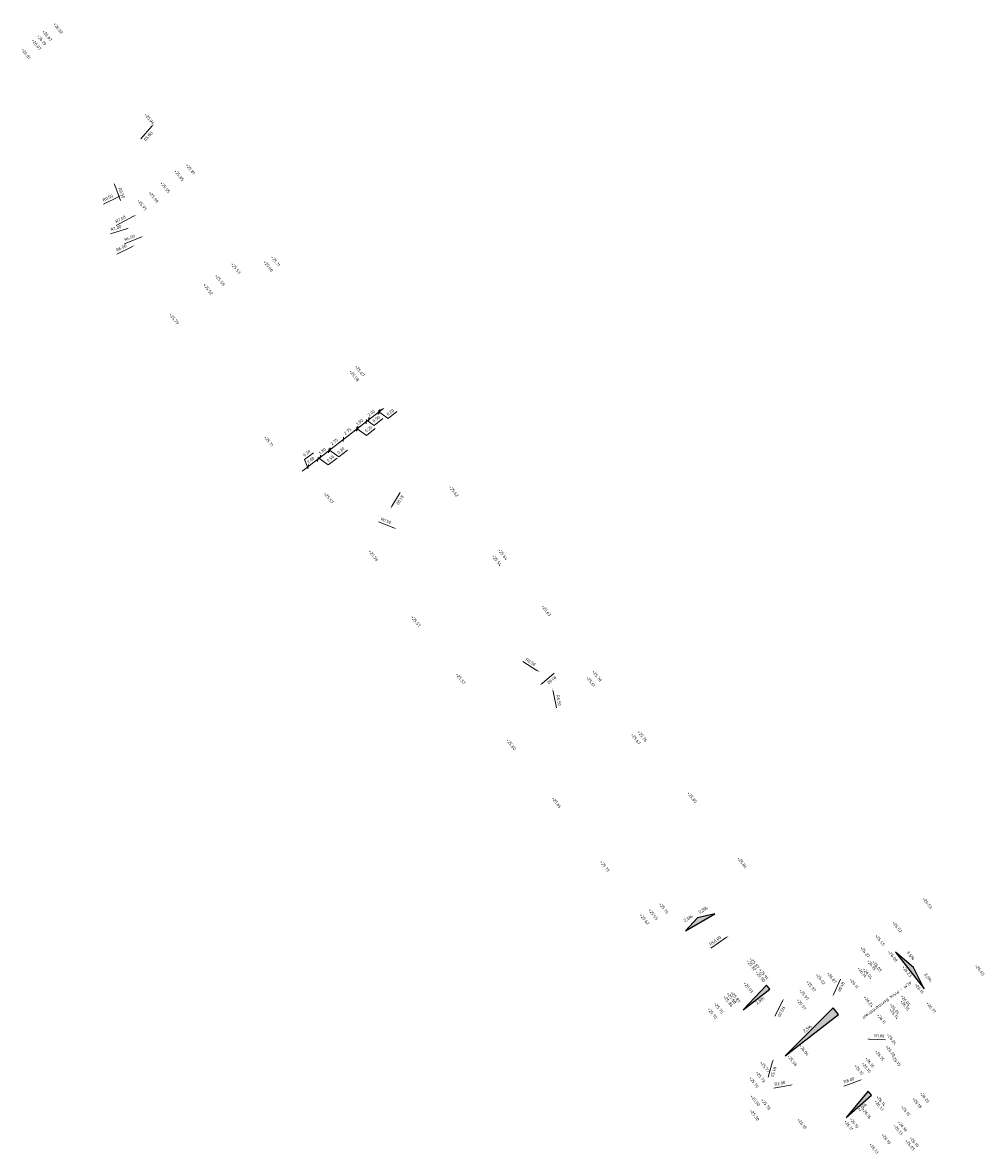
# Model space of a CAD drawing. Header units: metres. Extents: x 197059 to 198425, y 354536 to 355585.
# Tile 5 of 8: x 197225 to 197381, y 355208 to 355393. Entities that reach past the tile are written whole.
import ezdxf

# ---------------------------------------------------------------- set-up
doc = ezdxf.new("R2010")
doc.units = ezdxf.units.M
for name, color, linetype, lineweight in [('N-WE-VH-ASNAAM-T', 7, 'Continuous', 25), ('N-WE-VH-HOOGTE_BESTAAND-T', 252, 'Continuous', 25), ('N-WE-VH-HOOGTE_NIEUW-T', 7, 'Continuous', 25), ('X-XX-AL-AANKLEDING-M', 7, 'Continuous', 18)]:
    doc.layers.add(name, color=color, linetype=linetype, lineweight=lineweight)
doc.layers.add('N-WE-VH-VERHANG-G', color=30, linetype='Continuous')
doc.styles.add('NLCS-ISO', font='NLCS-ISO.ttf')
doc.styles.add('NLCS_ISO', font='arial.ttf')
doc.dimstyles.new('NLCS-M200-T25-PIJL', dxfattribs={"dimscale": 0.5, "dimtxt": 1, "dimasz": 1, "dimexe": 1, "dimexo": 1, "dimgap": 0.7, "dimtad": 1, "dimzin": 0, "dimdsep": 46, "dimtxsty": 'NLCS-ISO', "dimcen": 0, "dimdle": 2, "dimse1": 1, "dimse2": 1, "dimclrd": 256, "dimclre": 256, "dimclrt": 256, "dimadec": 1, "dimazin": 0, "dimtfac": 1, "dimtofl": 0, "dimtmove": 1, "dimatfit": 0, "dimfxl": 2, "dimfxlon": 1, "dimtfillclr": 254, "dimtolj": 1, "dimtzin": 0, "dimlwd": 18, "dimlwe": 18, "dimarcsym": 0})

# ---------------------------------------------------------------- blocks, each defined once
blk = doc.blocks.new('*D15')
at = {"layer": 'Defpoints', "color": 0, "transparency": 16777216}
for p in [(197245.89, 355376), (197246.22, 355376.37)]:
    blk.add_point(p, dxfattribs=at)
at = {"layer": 'X-XX-AL-AANKLEDING-M', "linetype": 'Continuous', "lineweight": 18, "transparency": 16777216}
blk.add_line((197243.77, 355373.61), (197245.56, 355375.63), dxfattribs=at)
at = {"layer": 'X-XX-AL-AANKLEDING-M', "transparency": 16777216}
blk.add_solid([(197245.62, 355375.57), (197245.5, 355375.68), (197245.89, 355376)], dxfattribs=at)
at = {"layer": 'X-XX-AL-AANKLEDING-M', "transparency": 16777216, "insert": (197244.95, 355374.03), "char_height": 0.5, "attachment_point": 5, "rotation": 228.4034, "style": 'NLCS-ISO'}
blk.add_mtext('\\A1;R0.50', dxfattribs=at)
blk = doc.blocks.new('*D16')
at = {"layer": 'Defpoints', "color": 0, "transparency": 16777216}
for p in [(197239.14, 355366.98), (197239.32, 355366.51)]:
    blk.add_point(p, dxfattribs=at)
at = {"layer": 'X-XX-AL-AANKLEDING-M', "linetype": 'Continuous', "lineweight": 18, "transparency": 16777216}
blk.add_line((197240.44, 355363.52), (197239.5, 355366.05), dxfattribs=at)
at = {"layer": 'X-XX-AL-AANKLEDING-M', "transparency": 16777216}
blk.add_solid([(197239.57, 355366.08), (197239.42, 355366.02), (197239.32, 355366.51)], dxfattribs=at)
at = {"layer": 'X-XX-AL-AANKLEDING-M', "transparency": 16777216, "insert": (197240.62, 355364.76), "char_height": 0.5, "attachment_point": 5, "rotation": 290.558, "style": 'NLCS-ISO'}
blk.add_mtext('\\A1;R0.50', dxfattribs=at)
blk = doc.blocks.new('*D17')
at = {"layer": 'Defpoints', "color": 0, "transparency": 16777216}
for p in [(197240.54, 355364.39), (197240.98, 355364.61)]:
    blk.add_point(p, dxfattribs=at)
at = {"layer": 'X-XX-AL-AANKLEDING-M', "linetype": 'Continuous', "lineweight": 18, "transparency": 16777216}
blk.add_line((197237.68, 355362.95), (197240.09, 355364.16), dxfattribs=at)
at = {"layer": 'X-XX-AL-AANKLEDING-M', "transparency": 16777216}
blk.add_solid([(197240.05, 355364.24), (197240.13, 355364.09), (197240.54, 355364.39)], dxfattribs=at)
at = {"layer": 'X-XX-AL-AANKLEDING-M', "transparency": 16777216, "insert": (197238.39, 355363.98), "char_height": 0.5, "attachment_point": 5, "rotation": 26.791, "style": 'NLCS-ISO'}
blk.add_mtext('\\A1;R0.50', dxfattribs=at)
blk = doc.blocks.new('*D18')
at = {"layer": 'Defpoints', "color": 0, "transparency": 16777216}
for p in [(197241.9, 355359.1), (197235.21, 355357.01)]:
    blk.add_point(p, dxfattribs=at)
at = {"layer": 'X-XX-AL-AANKLEDING-M', "linetype": 'Continuous', "lineweight": 18, "transparency": 16777216}
blk.add_line((197238.84, 355358.14), (197241.42, 355358.95), dxfattribs=at)
at = {"layer": 'X-XX-AL-AANKLEDING-M', "transparency": 16777216}
blk.add_solid([(197241.39, 355359.03), (197241.44, 355358.87), (197241.9, 355359.1)], dxfattribs=at)
at = {"layer": 'X-XX-AL-AANKLEDING-M', "transparency": 16777216, "insert": (197239.71, 355359.05), "char_height": 0.5, "attachment_point": 5, "rotation": 17.3824, "style": 'NLCS-ISO'}
blk.add_mtext('\\A1;R7.00', dxfattribs=at)
blk = doc.blocks.new('*D19')
at = {"layer": 'Defpoints', "color": 0, "transparency": 16777216}
for p in [(197248.08, 355358.93), (197242.72, 355356.24)]:
    blk.add_point(p, dxfattribs=at)
at = {"layer": 'X-XX-AL-AANKLEDING-M', "linetype": 'Continuous', "lineweight": 18, "transparency": 16777216}
blk.add_line((197239.86, 355354.81), (197242.28, 355356.02), dxfattribs=at)
at = {"layer": 'X-XX-AL-AANKLEDING-M', "transparency": 16777216}
blk.add_solid([(197242.24, 355356.09), (197242.31, 355355.94), (197242.72, 355356.24)], dxfattribs=at)
at = {"layer": 'X-XX-AL-AANKLEDING-M', "transparency": 16777216, "insert": (197240.58, 355355.84), "char_height": 0.5, "attachment_point": 5, "rotation": 26.6609, "style": 'NLCS-ISO'}
blk.add_mtext('\\A1;R6.00', dxfattribs=at)
blk = doc.blocks.new('*D20')
at = {"layer": 'Defpoints', "color": 0, "transparency": 16777216}
for p in [(197247.84, 355359.23), (197244.13, 355357.72)]:
    blk.add_point(p, dxfattribs=at)
at = {"layer": 'X-XX-AL-AANKLEDING-M', "linetype": 'Continuous', "lineweight": 18, "transparency": 16777216}
blk.add_line((197241.12, 355356.49), (197243.67, 355357.53), dxfattribs=at)
at = {"layer": 'X-XX-AL-AANKLEDING-M', "transparency": 16777216}
blk.add_solid([(197243.64, 355357.61), (197243.7, 355357.45), (197244.13, 355357.72)], dxfattribs=at)
at = {"layer": 'X-XX-AL-AANKLEDING-M', "transparency": 16777216, "insert": (197241.94, 355357.47), "char_height": 0.5, "attachment_point": 5, "rotation": 22.2084, "style": 'NLCS-ISO'}
blk.add_mtext('\\A1;R4.00', dxfattribs=at)
blk = doc.blocks.new('*D21')
at = {"layer": 'Defpoints', "color": 0, "transparency": 16777216}
for p in [(197243, 355361.22), (197236.86, 355357.86)]:
    blk.add_point(p, dxfattribs=at)
at = {"layer": 'X-XX-AL-AANKLEDING-M', "linetype": 'Continuous', "lineweight": 18, "transparency": 16777216}
blk.add_line((197239.76, 355359.45), (197242.56, 355360.98), dxfattribs=at)
at = {"layer": 'X-XX-AL-AANKLEDING-M', "transparency": 16777216}
blk.add_solid([(197242.52, 355361.05), (197242.6, 355360.91), (197243, 355361.22)], dxfattribs=at)
at = {"layer": 'X-XX-AL-AANKLEDING-M', "transparency": 16777216, "insert": (197240.44, 355360.5), "char_height": 0.5, "attachment_point": 5, "rotation": 28.7329, "style": 'NLCS-ISO'}
blk.add_mtext('\\A1;R7.00', dxfattribs=at)
blk = doc.blocks.new('*D22')
at = {"layer": 'Defpoints', "color": 0, "transparency": 16777216}
for p in [(197283.88, 355312.46), (197284.39, 355313.32)]:
    blk.add_point(p, dxfattribs=at)
at = {"layer": 'X-XX-AL-AANKLEDING-M', "linetype": 'Continuous', "lineweight": 18, "transparency": 16777216}
blk.add_line((197285.97, 355315.99), (197284.64, 355313.75), dxfattribs=at)
at = {"layer": 'X-XX-AL-AANKLEDING-M', "transparency": 16777216}
blk.add_solid([(197284.71, 355313.71), (197284.57, 355313.8), (197284.39, 355313.32)], dxfattribs=at)
at = {"layer": 'X-XX-AL-AANKLEDING-M', "transparency": 16777216, "insert": (197285.95, 355314.78), "char_height": 0.5, "attachment_point": 5, "rotation": 239.3683, "style": 'NLCS-ISO'}
blk.add_mtext('\\A1;R1.00', dxfattribs=at)
blk = doc.blocks.new('*D23')
at = {"layer": 'Defpoints', "color": 0, "transparency": 16777216}
for p in [(197284.94, 355310.23), (197285.4, 355310.05)]:
    blk.add_point(p, dxfattribs=at)
at = {"layer": 'X-XX-AL-AANKLEDING-M', "linetype": 'Continuous', "lineweight": 18, "transparency": 16777216}
blk.add_line((197282.43, 355311.23), (197284.94, 355310.23), dxfattribs=at)
at = {"layer": 'X-XX-AL-AANKLEDING-M', "transparency": 16777216}
blk.add_solid([(197284.97, 355310.31), (197284.91, 355310.16), (197285.4, 355310.05)], dxfattribs=at)
at = {"layer": 'X-XX-AL-AANKLEDING-M', "transparency": 16777216, "insert": (197283.67, 355311.38), "char_height": 0.5, "attachment_point": 5, "rotation": 338.331, "style": 'NLCS-ISO'}
blk.add_mtext('\\A1;R0.50', dxfattribs=at)
blk = doc.blocks.new('*D24')
at = {"layer": 'Defpoints', "color": 0, "transparency": 16777216}
for p in [(197310.68, 355284.56), (197310.78, 355284.08)]:
    blk.add_point(p, dxfattribs=at)
at = {"layer": 'X-XX-AL-AANKLEDING-M', "linetype": 'Continuous', "lineweight": 18, "transparency": 16777216}
blk.add_line((197311.44, 355280.94), (197310.89, 355283.59), dxfattribs=at)
at = {"layer": 'X-XX-AL-AANKLEDING-M', "transparency": 16777216}
blk.add_solid([(197310.97, 355283.6), (197310.81, 355283.57), (197310.78, 355284.08)], dxfattribs=at)
at = {"layer": 'X-XX-AL-AANKLEDING-M', "transparency": 16777216, "insert": (197311.8, 355282.14), "char_height": 0.5, "attachment_point": 5, "rotation": 281.8477, "style": 'NLCS-ISO'}
blk.add_mtext('\\A1;R0.50', dxfattribs=at)
blk = doc.blocks.new('*D25')
at = {"layer": 'Defpoints', "color": 0, "transparency": 16777216}
for p in [(197308.67, 355286.76), (197309.1, 355286.5)]:
    blk.add_point(p, dxfattribs=at)
at = {"layer": 'X-XX-AL-AANKLEDING-M', "linetype": 'Continuous', "lineweight": 18, "transparency": 16777216}
blk.add_line((197305.96, 355288.46), (197308.25, 355287.03), dxfattribs=at)
at = {"layer": 'X-XX-AL-AANKLEDING-M', "transparency": 16777216}
blk.add_solid([(197308.29, 355287.1), (197308.2, 355286.96), (197308.67, 355286.76)], dxfattribs=at)
at = {"layer": 'X-XX-AL-AANKLEDING-M', "transparency": 16777216, "insert": (197307.21, 355288.39), "char_height": 0.5, "attachment_point": 5, "rotation": 327.9931, "style": 'NLCS-ISO'}
blk.add_mtext('\\A1;R0.50', dxfattribs=at)
blk = doc.blocks.new('*D26')
at = {"layer": 'Defpoints', "color": 0, "transparency": 16777216}
for p in [(197309.5, 355285.24), (197308.72, 355284.58)]:
    blk.add_point(p, dxfattribs=at)
at = {"layer": 'X-XX-AL-AANKLEDING-M', "linetype": 'Continuous', "lineweight": 18, "transparency": 16777216}
blk.add_line((197311.08, 355286.59), (197309.11, 355284.9), dxfattribs=at)
at = {"layer": 'X-XX-AL-AANKLEDING-M', "transparency": 16777216}
blk.add_solid([(197309.16, 355284.84), (197309.05, 355284.96), (197308.72, 355284.58)], dxfattribs=at)
at = {"layer": 'X-XX-AL-AANKLEDING-M', "transparency": 16777216, "insert": (197310.67, 355285.45), "char_height": 0.5, "attachment_point": 5, "rotation": 220.486, "style": 'NLCS-ISO'}
blk.add_mtext('\\A1;R1.00', dxfattribs=at)
blk = doc.blocks.new('*D27')
at = {"layer": 'Defpoints', "color": 0, "transparency": 16777216}
for p in [(197380.41, 355272.53), (197339.49, 355243.8)]:
    blk.add_point(p, dxfattribs=at)
at = {"layer": 'X-XX-AL-AANKLEDING-M', "linetype": 'Continuous', "lineweight": 18, "transparency": 16777216}
blk.add_line((197336.59, 355241.76), (197339.08, 355243.51), dxfattribs=at)
at = {"layer": 'X-XX-AL-AANKLEDING-M', "transparency": 16777216}
blk.add_solid([(197339.04, 355243.58), (197339.13, 355243.44), (197339.49, 355243.8)], dxfattribs=at)
at = {"layer": 'X-XX-AL-AANKLEDING-M', "transparency": 16777216, "insert": (197337.29, 355242.98), "char_height": 0.5, "attachment_point": 5, "rotation": 35.0763, "style": 'NLCS-ISO'}
blk.add_mtext('\\A1;R50.00', dxfattribs=at)
blk = doc.blocks.new('*D28')
at = {"layer": 'Defpoints', "color": 0, "transparency": 16777216}
for p in [(197352.52, 355241.6), (197348.45, 355233.57)]:
    blk.add_point(p, dxfattribs=at)
at = {"layer": 'X-XX-AL-AANKLEDING-M', "linetype": 'Continuous', "lineweight": 18, "transparency": 16777216}
blk.add_line((197347, 355230.72), (197348.22, 355233.13), dxfattribs=at)
at = {"layer": 'X-XX-AL-AANKLEDING-M', "transparency": 16777216}
blk.add_solid([(197348.29, 355233.09), (197348.15, 355233.17), (197348.45, 355233.57)], dxfattribs=at)
at = {"layer": 'X-XX-AL-AANKLEDING-M', "transparency": 16777216, "insert": (197348.03, 355231.43), "char_height": 0.5, "attachment_point": 5, "rotation": 243.1196, "style": 'NLCS-ISO'}
blk.add_mtext('\\A1;R9.00', dxfattribs=at)
blk = doc.blocks.new('*D29')
at = {"layer": 'Defpoints', "color": 0, "transparency": 16777216}
for p in [(197368.76, 355223.09), (197361.23, 355220.41)]:
    blk.add_point(p, dxfattribs=at)
at = {"layer": 'X-XX-AL-AANKLEDING-M', "linetype": 'Continuous', "lineweight": 18, "transparency": 16777216}
blk.add_line((197358.21, 355219.33), (197360.76, 355220.24), dxfattribs=at)
at = {"layer": 'X-XX-AL-AANKLEDING-M', "transparency": 16777216}
blk.add_solid([(197360.73, 355220.32), (197360.79, 355220.16), (197361.23, 355220.41)], dxfattribs=at)
at = {"layer": 'X-XX-AL-AANKLEDING-M', "transparency": 16777216, "insert": (197359.05, 355220.27), "char_height": 0.5, "attachment_point": 5, "rotation": 19.6194, "style": 'NLCS-ISO'}
blk.add_mtext('\\A1;R8.00', dxfattribs=at)
blk = doc.blocks.new('*D30')
at = {"layer": 'Defpoints', "color": 0, "transparency": 16777216}
for p in [(197347.17, 355225.22), (197346.76, 355223.78)]:
    blk.add_point(p, dxfattribs=at)
at = {"layer": 'X-XX-AL-AANKLEDING-M', "linetype": 'Continuous', "lineweight": 18, "transparency": 16777216}
blk.add_line((197345.92, 355220.79), (197346.62, 355223.3), dxfattribs=at)
at = {"layer": 'X-XX-AL-AANKLEDING-M', "transparency": 16777216}
blk.add_solid([(197346.71, 355223.27), (197346.54, 355223.32), (197346.76, 355223.78)], dxfattribs=at)
at = {"layer": 'X-XX-AL-AANKLEDING-M', "transparency": 16777216, "insert": (197346.78, 355221.64), "char_height": 0.5, "attachment_point": 5, "rotation": 254.313, "style": 'NLCS-ISO'}
blk.add_mtext('\\A1;R1.50', dxfattribs=at)
blk = doc.blocks.new('*D31')
at = {"layer": 'Defpoints', "color": 0, "transparency": 16777216}
for p in [(197349.99, 355219.57), (197351.95, 355219.95)]:
    blk.add_point(p, dxfattribs=at)
at = {"layer": 'X-XX-AL-AANKLEDING-M', "linetype": 'Continuous', "lineweight": 18, "transparency": 16777216}
blk.add_line((197346.85, 355218.96), (197349.5, 355219.47), dxfattribs=at)
at = {"layer": 'X-XX-AL-AANKLEDING-M', "transparency": 16777216}
blk.add_solid([(197349.48, 355219.55), (197349.51, 355219.39), (197349.99, 355219.57)], dxfattribs=at)
at = {"layer": 'X-XX-AL-AANKLEDING-M', "transparency": 16777216, "insert": (197347.81, 355219.76), "char_height": 0.5, "attachment_point": 5, "rotation": 11.0154, "style": 'NLCS-ISO'}
blk.add_mtext('\\A1;R2.00', dxfattribs=at)
blk = doc.blocks.new('*D32')
at = {"layer": 'Defpoints', "color": 0, "transparency": 16777216}
for p in [(197356.38, 355233.9), (197356.81, 355234.81)]:
    blk.add_point(p, dxfattribs=at)
at = {"layer": 'X-XX-AL-AANKLEDING-M', "linetype": 'Continuous', "lineweight": 18, "transparency": 16777216}
blk.add_line((197357.69, 355236.71), (197356.59, 355234.35), dxfattribs=at)
at = {"layer": 'X-XX-AL-AANKLEDING-M', "transparency": 16777216}
blk.add_solid([(197356.67, 355234.32), (197356.52, 355234.39), (197356.38, 355233.9)], dxfattribs=at)
at = {"layer": 'X-XX-AL-AANKLEDING-M', "transparency": 16777216, "insert": (197357.79, 355235.5), "char_height": 0.5, "attachment_point": 5, "rotation": 244.9598, "style": 'NLCS-ISO'}
blk.add_mtext('\\A1;R1.00', dxfattribs=at)
blk = doc.blocks.new('*D33')
at = {"layer": 'Defpoints', "color": 0, "transparency": 16777216}
for p in [(197361.92, 355226.99), (197362.92, 355226.95)]:
    blk.add_point(p, dxfattribs=at)
at = {"layer": 'X-XX-AL-AANKLEDING-M', "linetype": 'Continuous', "lineweight": 18, "transparency": 16777216}
blk.add_line((197365.02, 355226.85), (197362.42, 355226.97), dxfattribs=at)
at = {"layer": 'X-XX-AL-AANKLEDING-M', "transparency": 16777216}
blk.add_solid([(197362.43, 355227.05), (197362.42, 355226.89), (197361.92, 355226.99)], dxfattribs=at)
at = {"layer": 'X-XX-AL-AANKLEDING-M', "transparency": 16777216, "insert": (197364, 355227.5), "char_height": 0.5, "attachment_point": 5, "rotation": 357.4025, "style": 'NLCS-ISO'}
blk.add_mtext('\\A1;R1.00', dxfattribs=at)
blk = doc.blocks.new('*D90')
at = {"layer": 'Defpoints', "color": 0, "transparency": 16777216}
for p in [(197270.83, 355320.06), (197270.99, 355320.19), (197270.99, 355320.19)]:
    blk.add_point(p, dxfattribs=at)
at = {"layer": 'X-XX-AL-AANKLEDING-M', "linetype": 'Continuous', "lineweight": 18, "transparency": 16777216}
for p, q in [((197270.43, 355321.37), (197271.85, 355322.47)), ((197270.43, 355319.76), (197270.04, 355319.45)), ((197270.91, 355320.13), (197270.43, 355321.37)), ((197270.83, 355320.06), (197270.99, 355320.19)), ((197271.38, 355320.49), (197271.78, 355320.8))]:
    blk.add_line(p, q, dxfattribs=at)
at = {"layer": 'X-XX-AL-AANKLEDING-M', "transparency": 16777216}
for points in [[(197270.38, 355319.82), (197270.48, 355319.69), (197270.83, 355320.06)], [(197271.33, 355320.56), (197271.43, 355320.43), (197270.99, 355320.19)]]:
    blk.add_solid(points, dxfattribs=at)
at = {"layer": 'X-XX-AL-AANKLEDING-M', "transparency": 16777216, "insert": (197270.77, 355322.39), "char_height": 0.5, "attachment_point": 5, "rotation": 37.7909, "style": 'NLCS-ISO'}
blk.add_mtext('\\A1;0.20', dxfattribs=at)
blk = doc.blocks.new('_Oblique')
at = {"color": 0, "linetype": 'ByBlock', "lineweight": -2}
blk.add_line((-0.5, -0.5), (0.5, 0.5), dxfattribs=at)
blk = doc.blocks.new('*D91')
at = {"layer": 'Defpoints', "color": 0, "transparency": 16777216}
for p in [(197270.99, 355320.19), (197272.57, 355321.41), (197272.57, 355321.41)]:
    blk.add_point(p, dxfattribs=at)
at = {"layer": 'X-XX-AL-AANKLEDING-M', "linetype": 'Continuous', "lineweight": 18, "transparency": 16777216}
blk.add_line((197270.2, 355319.57), (197273.36, 355322.02), dxfattribs=at)
at = {"layer": 'X-XX-AL-AANKLEDING-M', "lineweight": 18, "transparency": 16777216, "xscale": 0.5, "yscale": 0.5, "zscale": 0.5}
for p, rotation in [((197272.57, 355321.41), 37.79093119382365), ((197270.99, 355320.19), 217.7909311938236)]:
    blk.add_blockref('_Oblique', p, dxfattribs=dict(at, rotation=rotation))
at = {"layer": 'X-XX-AL-AANKLEDING-M', "transparency": 16777216, "insert": (197271.41, 355321.27), "char_height": 0.5, "attachment_point": 5, "rotation": 37.7909, "style": 'NLCS-ISO'}
blk.add_mtext('\\A1;2.00', dxfattribs=at)
blk = doc.blocks.new('*D92')
at = {"layer": 'Defpoints', "color": 0, "transparency": 16777216}
for p in [(197272.96, 355321.72), (197272.96, 355321.72), (197272.57, 355321.41)]:
    blk.add_point(p, dxfattribs=at)
at = {"layer": 'X-XX-AL-AANKLEDING-M', "linetype": 'Continuous', "lineweight": 18, "transparency": 16777216}
for p, q in [((197272.57, 355321.41), (197272.96, 355321.72)), ((197272.76, 355321.57), (197274.27, 355320.49)), ((197272.96, 355321.72), (197273.36, 355322.02)), ((197274.27, 355320.49), (197275.7, 355321.59)), ((197272.57, 355321.41), (197272.17, 355321.11))]:
    blk.add_line(p, q, dxfattribs=at)
at = {"layer": 'X-XX-AL-AANKLEDING-M', "lineweight": 18, "transparency": 16777216, "xscale": 0.5, "yscale": 0.5, "zscale": 0.5}
for p, rotation in [((197272.57, 355321.41), 37.79093119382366), ((197272.96, 355321.72), 217.7909311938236)]:
    blk.add_blockref('_Oblique', p, dxfattribs=dict(at, rotation=rotation))
at = {"layer": 'X-XX-AL-AANKLEDING-M', "transparency": 16777216, "insert": (197274.62, 355321.51), "char_height": 0.5, "attachment_point": 5, "rotation": 37.7909, "style": 'NLCS-ISO'}
blk.add_mtext('\\A1;0.50', dxfattribs=at)
blk = doc.blocks.new('*D93')
at = {"layer": 'Defpoints', "color": 0, "transparency": 16777216}
for p in [(197272.96, 355321.72), (197274.38, 355322.82), (197274.38, 355322.82)]:
    blk.add_point(p, dxfattribs=at)
at = {"layer": 'X-XX-AL-AANKLEDING-M', "linetype": 'Continuous', "lineweight": 18, "transparency": 16777216}
blk.add_line((197272.17, 355321.11), (197275.18, 355323.43), dxfattribs=at)
at = {"layer": 'X-XX-AL-AANKLEDING-M', "lineweight": 18, "transparency": 16777216, "xscale": 0.5, "yscale": 0.5, "zscale": 0.5}
for p, rotation in [((197272.96, 355321.72), 217.7909311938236), ((197274.38, 355322.82), 37.79093119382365)]:
    blk.add_blockref('_Oblique', p, dxfattribs=dict(at, rotation=rotation))
at = {"layer": 'X-XX-AL-AANKLEDING-M', "transparency": 16777216, "insert": (197273.31, 355322.74), "char_height": 0.5, "attachment_point": 5, "rotation": 37.7909, "style": 'NLCS-ISO'}
blk.add_mtext('\\A1;1.80', dxfattribs=at)
blk = doc.blocks.new('*D94')
at = {"layer": 'Defpoints', "color": 0, "transparency": 16777216}
for p in [(197274.38, 355322.82), (197274.54, 355322.94), (197274.54, 355322.94)]:
    blk.add_point(p, dxfattribs=at)
at = {"layer": 'X-XX-AL-AANKLEDING-M', "linetype": 'Continuous', "lineweight": 18, "transparency": 16777216}
for p, q in [((197274.38, 355322.82), (197273.99, 355322.51)), ((197274.38, 355322.82), (197274.54, 355322.94)), ((197274.46, 355322.88), (197275.97, 355321.81)), ((197274.54, 355322.94), (197274.94, 355323.25)), ((197275.97, 355321.81), (197277.39, 355322.91))]:
    blk.add_line(p, q, dxfattribs=at)
at = {"layer": 'X-XX-AL-AANKLEDING-M', "lineweight": 18, "transparency": 16777216, "xscale": 0.5, "yscale": 0.5, "zscale": 0.5}
for p, rotation in [((197274.38, 355322.82), 37.79093119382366), ((197274.54, 355322.94), 217.7909311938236)]:
    blk.add_blockref('_Oblique', p, dxfattribs=dict(at, rotation=rotation))
at = {"layer": 'X-XX-AL-AANKLEDING-M', "transparency": 16777216, "insert": (197276.32, 355322.83), "char_height": 0.5, "attachment_point": 5, "rotation": 37.7909, "style": 'NLCS-ISO'}
blk.add_mtext('\\A1;0.20', dxfattribs=at)
blk = doc.blocks.new('*D95')
at = {"layer": 'Defpoints', "color": 0, "transparency": 16777216}
for p in [(197276.72, 355324.63), (197276.72, 355324.63), (197274.54, 355322.94)]:
    blk.add_point(p, dxfattribs=at)
at = {"layer": 'X-XX-AL-AANKLEDING-M', "linetype": 'Continuous', "lineweight": 18, "transparency": 16777216}
blk.add_line((197273.75, 355322.33), (197277.51, 355325.24), dxfattribs=at)
at = {"layer": 'X-XX-AL-AANKLEDING-M', "lineweight": 18, "transparency": 16777216, "xscale": 0.5, "yscale": 0.5, "zscale": 0.5}
for p, rotation in [((197276.72, 355324.63), 37.79093119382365), ((197274.54, 355322.94), 217.7909311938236)]:
    blk.add_blockref('_Oblique', p, dxfattribs=dict(at, rotation=rotation))
at = {"layer": 'X-XX-AL-AANKLEDING-M', "transparency": 16777216, "insert": (197275.26, 355324.26), "char_height": 0.5, "attachment_point": 5, "rotation": 37.7909, "style": 'NLCS-ISO'}
blk.add_mtext('\\A1;2.75', dxfattribs=at)
blk = doc.blocks.new('*D96')
at = {"layer": 'Defpoints', "color": 0, "transparency": 16777216}
for p in [(197278.89, 355326.31), (197278.89, 355326.31), (197276.72, 355324.63)]:
    blk.add_point(p, dxfattribs=at)
at = {"layer": 'X-XX-AL-AANKLEDING-M', "linetype": 'Continuous', "lineweight": 18, "transparency": 16777216}
blk.add_line((197275.93, 355324.02), (197279.68, 355326.93), dxfattribs=at)
at = {"layer": 'X-XX-AL-AANKLEDING-M', "lineweight": 18, "transparency": 16777216, "xscale": 0.5, "yscale": 0.5, "zscale": 0.5}
for p, rotation in [((197278.89, 355326.31), 37.79093119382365), ((197276.72, 355324.63), 217.7909311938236)]:
    blk.add_blockref('_Oblique', p, dxfattribs=dict(at, rotation=rotation))
at = {"layer": 'X-XX-AL-AANKLEDING-M', "transparency": 16777216, "insert": (197277.43, 355325.95), "char_height": 0.5, "attachment_point": 5, "rotation": 37.7909, "style": 'NLCS-ISO'}
blk.add_mtext('\\A1;2.75', dxfattribs=at)
blk = doc.blocks.new('*D97')
at = {"layer": 'Defpoints', "color": 0, "transparency": 16777216}
for p in [(197278.89, 355326.31), (197279.05, 355326.44), (197279.05, 355326.44)]:
    blk.add_point(p, dxfattribs=at)
at = {"layer": 'X-XX-AL-AANKLEDING-M', "linetype": 'Continuous', "lineweight": 18, "transparency": 16777216}
for p, q in [((197278.89, 355326.31), (197278.49, 355326.01)), ((197278.89, 355326.31), (197279.05, 355326.44)), ((197278.97, 355326.38), (197280.48, 355325.3)), ((197279.05, 355326.44), (197279.44, 355326.74)), ((197280.48, 355325.3), (197281.9, 355326.4))]:
    blk.add_line(p, q, dxfattribs=at)
at = {"layer": 'X-XX-AL-AANKLEDING-M', "lineweight": 18, "transparency": 16777216, "xscale": 0.5, "yscale": 0.5, "zscale": 0.5}
for p, rotation in [((197278.89, 355326.31), 37.79093119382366), ((197279.05, 355326.44), 217.7909311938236)]:
    blk.add_blockref('_Oblique', p, dxfattribs=dict(at, rotation=rotation))
at = {"layer": 'X-XX-AL-AANKLEDING-M', "transparency": 16777216, "insert": (197280.82, 355326.32), "char_height": 0.5, "attachment_point": 5, "rotation": 37.7909, "style": 'NLCS-ISO'}
blk.add_mtext('\\A1;0.20', dxfattribs=at)
blk = doc.blocks.new('*D98')
at = {"layer": 'Defpoints', "color": 0, "transparency": 16777216}
for p in [(197280.47, 355327.54), (197280.47, 355327.54), (197279.05, 355326.44)]:
    blk.add_point(p, dxfattribs=at)
at = {"layer": 'X-XX-AL-AANKLEDING-M', "linetype": 'Continuous', "lineweight": 18, "transparency": 16777216}
blk.add_line((197278.26, 355325.82), (197281.26, 355328.15), dxfattribs=at)
at = {"layer": 'X-XX-AL-AANKLEDING-M', "lineweight": 18, "transparency": 16777216, "xscale": 0.5, "yscale": 0.5, "zscale": 0.5}
for p, rotation in [((197280.47, 355327.54), 37.79093119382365), ((197279.05, 355326.44), 217.7909311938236)]:
    blk.add_blockref('_Oblique', p, dxfattribs=dict(at, rotation=rotation))
at = {"layer": 'X-XX-AL-AANKLEDING-M', "transparency": 16777216, "insert": (197279.39, 355327.46), "char_height": 0.5, "attachment_point": 5, "rotation": 37.7909, "style": 'NLCS-ISO'}
blk.add_mtext('\\A1;1.80', dxfattribs=at)
blk = doc.blocks.new('*D99')
at = {"layer": 'Defpoints', "color": 0, "transparency": 16777216}
for p in [(197280.47, 355327.54), (197280.86, 355327.85), (197280.86, 355327.85)]:
    blk.add_point(p, dxfattribs=at)
at = {"layer": 'X-XX-AL-AANKLEDING-M', "linetype": 'Continuous', "lineweight": 18, "transparency": 16777216}
for p, q in [((197280.47, 355327.54), (197280.07, 355327.23)), ((197280.47, 355327.54), (197280.86, 355327.85)), ((197280.67, 355327.69), (197281.75, 355326.92)), ((197280.86, 355327.85), (197281.26, 355328.15)), ((197281.75, 355326.92), (197283.17, 355328.02))]:
    blk.add_line(p, q, dxfattribs=at)
at = {"layer": 'X-XX-AL-AANKLEDING-M', "lineweight": 18, "transparency": 16777216, "xscale": 0.5, "yscale": 0.5, "zscale": 0.5}
for p, rotation in [((197280.47, 355327.54), 37.79093119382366), ((197280.86, 355327.85), 217.7909311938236)]:
    blk.add_blockref('_Oblique', p, dxfattribs=dict(at, rotation=rotation))
at = {"layer": 'X-XX-AL-AANKLEDING-M', "transparency": 16777216, "insert": (197282.09, 355327.95), "char_height": 0.5, "attachment_point": 5, "rotation": 37.7909, "style": 'NLCS-ISO'}
blk.add_mtext('\\A1;0.50', dxfattribs=at)
blk = doc.blocks.new('*D100')
at = {"layer": 'Defpoints', "color": 0, "transparency": 16777216}
for p in [(197282.45, 355329.07), (197282.45, 355329.07), (197280.87, 355327.85)]:
    blk.add_point(p, dxfattribs=at)
at = {"layer": 'X-XX-AL-AANKLEDING-M', "linetype": 'Continuous', "lineweight": 18, "transparency": 16777216}
blk.add_line((197280.07, 355327.23), (197283.24, 355329.68), dxfattribs=at)
at = {"layer": 'X-XX-AL-AANKLEDING-M', "lineweight": 18, "transparency": 16777216, "xscale": 0.5, "yscale": 0.5, "zscale": 0.5}
for p, rotation in [((197282.45, 355329.07), 37.79093119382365), ((197280.87, 355327.85), 217.7909311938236)]:
    blk.add_blockref('_Oblique', p, dxfattribs=dict(at, rotation=rotation))
at = {"layer": 'X-XX-AL-AANKLEDING-M', "transparency": 16777216, "insert": (197281.29, 355328.93), "char_height": 0.5, "attachment_point": 5, "rotation": 37.7909, "style": 'NLCS-ISO'}
blk.add_mtext('\\A1;2.00', dxfattribs=at)
blk = doc.blocks.new('*D101')
at = {"layer": 'Defpoints', "color": 0, "transparency": 16777216}
for p in [(197282.45, 355329.07), (197282.6, 355329.19), (197282.6, 355329.19)]:
    blk.add_point(p, dxfattribs=at)
at = {"layer": 'X-XX-AL-AANKLEDING-M', "linetype": 'Continuous', "lineweight": 18, "transparency": 16777216}
for p, q in [((197282.45, 355329.07), (197282.05, 355328.77)), ((197282.45, 355329.07), (197282.6, 355329.19)), ((197282.52, 355329.13), (197284.03, 355328.06)), ((197282.6, 355329.19), (197283, 355329.5)), ((197284.03, 355328.06), (197285.46, 355329.16))]:
    blk.add_line(p, q, dxfattribs=at)
at = {"layer": 'X-XX-AL-AANKLEDING-M', "lineweight": 18, "transparency": 16777216, "xscale": 0.5, "yscale": 0.5, "zscale": 0.5}
for p, rotation in [((197282.45, 355329.07), 37.79093119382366), ((197282.6, 355329.19), 217.7909311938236)]:
    blk.add_blockref('_Oblique', p, dxfattribs=dict(at, rotation=rotation))
at = {"layer": 'X-XX-AL-AANKLEDING-M', "transparency": 16777216, "insert": (197284.38, 355329.08), "char_height": 0.5, "attachment_point": 5, "rotation": 37.7909, "style": 'NLCS-ISO'}
blk.add_mtext('\\A1;0.20', dxfattribs=at)

msp = doc.modelspace()

# ---------------------------------------------------------------- hatches: boundary and pattern name
at = {"layer": 'N-WE-VH-VERHANG-G', "transparency": 33554559}
h = msp.add_hatch(color=256, dxfattribs=at)
h.dxf.hatch_style = 1
h.paths.add_polyline_path([(197332.432, 355244.632), (197337.196, 355247.381), (197334.388, 355246.746)])
h = msp.add_hatch(color=256, dxfattribs=at)
h.dxf.hatch_style = 1
h.paths.add_polyline_path([(197366.636, 355241.134), (197371.277, 355235.157), (197369.562, 355238.611)])
h = msp.add_hatch(color=256, dxfattribs=at)
h.dxf.hatch_style = 1
h.paths.add_polyline_path([(197341.825, 355231.727), (197346.172, 355235.098), (197345.64, 355235.782)])
h = msp.add_hatch(color=256, dxfattribs=at)
h.dxf.hatch_style = 1
h.paths.add_polyline_path([(197348.687, 355224.249), (197357.336, 355230.96), (197356.466, 355232.082)])
h = msp.add_hatch(color=256, dxfattribs=at)
h.dxf.hatch_style = 1
h.paths.add_polyline_path([(197358.598, 355214.209), (197362.74, 355217.828), (197362.169, 355218.48)])

# ---------------------------------------------------------------- linework, layer by layer
at = {"layer": 'N-WE-VH-VERHANG-G'}
for points in [[(197332.432, 355244.632), (197337.196, 355247.381), (197334.388, 355246.746)], [(197366.636, 355241.134), (197371.277, 355235.157), (197369.562, 355238.611)], [(197341.825, 355231.727), (197346.172, 355235.098), (197345.64, 355235.782)], [(197348.687, 355224.249), (197357.336, 355230.96), (197356.466, 355232.082)], [(197358.598, 355214.209), (197362.74, 355217.828), (197362.169, 355218.48)]]:
    msp.add_lwpolyline(points, close=True, dxfattribs=at)

# ---------------------------------------------------------------- texts
at = {"layer": 'N-WE-VH-ASNAAM-T', "insert": (197369.345, 355236.052), "char_height": 0.5, "width": 9.52436, "attachment_point": 1, "rotation": 217.00484, "style": 'NLCS-ISO'}
msp.add_mtext('ALM - Prins Bernhardstraat', dxfattribs=at)
at = {"layer": 'N-WE-VH-HOOGTE_BESTAAND-T', "char_height": 0.5, "width": 1.59832, "attachment_point": 8, "rotation": 307.80584, "style": 'NLCS-ISO'}
for s, insert in [('+26.02', (197230.092, 355391.451)), ('+26.07', (197226.555, 355388.788)), ('+26.19', (197227.379, 355389.54)), ('+26.07', (197228.292, 355390.235)), ('+26.01', (197224.856, 355387.31)), ('+25.94', (197244.955, 355376.685)), ('+25.81', (197251.623, 355368.503)), ('+25.85', (197249.795, 355367.473)), ('+25.95', (197247.519, 355365.526)), ('+25.99', (197245.626, 355363.952)), ('+25.95', (197243.762, 355362.685)), ('+25.71', (197265.48, 355353.507)), ('+25.79', (197248.961, 355344.129)), ('+25.67', (197279.205, 355335.649)), ('+25.71', (197264.367, 355324.199)), ('+25.62', (197294.49, 355316.055)), ('+25.64', (197302.488, 355305.76)), ('+25.63', (197309.574, 355296.599)), ('+25.57', (197288.339, 355294.852)), ('+25.57', (197295.613, 355285.517)), ('+25.70', (197317.815, 355285.969)), ('+25.60', (197303.836, 355274.804)), ('+25.76', (197325.209, 355276.157)), ('+25.66', (197311.225, 355265.337)), ('+25.80', (197333.303, 355266.171)), ('+25.75', (197319.096, 355254.971)), ('+25.84', (197341.475, 355255.529)), ('+26.53', (197371.633, 355248.98)), ('+25.62', (197325.576, 355246.335)), ('+26.52', (197366.701, 355245.093)), ('+26.45', (197363.925, 355242.939)), ('+26.27', (197361.481, 355241.005)), ('+26.08', (197365.978, 355240.333)), ('+26.23', (197368.304, 355237.866)), ('+26.45', (197380.151, 355238.081)), ('+26.07', (197356.06, 355236.822)), ('+26.11', (197370.274, 355235.06)), ('+26.37', (197372.253, 355231.965)), ('+26.24', (197365.812, 355226.819)), ('+26.20', (197365.615, 355224.893)), ('+26.15', (197366.546, 355223.278)), ('+26.20', (197371.182, 355217.35)), ('+26.10', (197351.211, 355213.065))]:
    msp.add_mtext(s, dxfattribs=dict(at, insert=insert))
at = {"layer": 'N-WE-VH-HOOGTE_NIEUW-T', "char_height": 0.5, "width": 1.59832, "attachment_point": 8, "rotation": 307.80584, "style": 'NLCS-ISO'}
for s, insert in [('+25.53', (197259.006, 355352.353)), ('+25.60', (197264.304, 355352.706)), ('+25.59', (197256.438, 355350.429)), ('+25.52', (197254.513, 355348.948)), ('+25.58', (197278.297, 355334.864)), ('+25.57', (197274.136, 355314.971)), ('+25.56', (197281.441, 355305.567)), ('+25.54', (197301.502, 355304.787)), ('+25.61', (197316.822, 355285.046)), ('+25.67', (197324.137, 355275.706)), ('+25.65', (197326.985, 355247.153)), ('+25.70', (197328.683, 355248.135)), ('+25.82', (197342.969, 355238.832)), ('+25.87', (197343.471, 355239.194)), ('+26.14', (197360.997, 355237.696)), ('+26.15', (197362.519, 355238.889)), ('+26.05', (197363.426, 355238.708)), ('+25.90', (197344.428, 355237.039)), ('+25.91', (197344.964, 355237.427)), ('+26.02', (197354.236, 355236.608)), ('+26.11', (197359.696, 355235.9)), ('+26.04', (197361.904, 355237.515)), ('+25.93', (197342.467, 355235.24)), ('+25.97', (197351.535, 355234.077)), ('+25.97', (197352.708, 355235.443)), ('+25.86', (197339.199, 355232.997)), ('+25.88', (197339.738, 355233.516)), ('+25.87', (197340.393, 355233.657)), ('+25.97', (197351.104, 355232.488)), ('+26.24', (197362.058, 355232.938)), ('+26.15', (197367.948, 355232.322)), ('+26.05', (197368.059, 355233.117)), ('+25.70', (197336.607, 355231.027)), ('+25.75', (197337.643, 355231.891)), ('+26.14', (197366.176, 355230.948)), ('+26.04', (197366.287, 355231.742)), ('+26.11', (197364.137, 355230.136)), ('+26.04', (197351.544, 355225.016)), ('+25.98', (197349.601, 355223.318)), ('+26.10', (197362.248, 355223.054)), ('+26.15', (197363.853, 355224.152)), ('+25.77', (197345.159, 355222.302)), ('+26.10', (197360.487, 355221.82)), ('+26.10', (197361.684, 355222.208)), ('+25.70', (197343.383, 355219.788)), ('+25.73', (197344.45, 355220.681)), ('+25.50', (197343.591, 355216.81)), ('+25.70', (197345.326, 355216.22)), ('+26.13', (197363.76, 355216.034)), ('+26.14', (197364.068, 355216.775)), ('+26.18', (197369.955, 355216.432)), ('+25.30', (197343.466, 355214.456)), ('+26.16', (197361.737, 355214.723)), ('+26.15', (197368.099, 355215.138)), ('+26.11', (197358.783, 355212.821)), ('+26.10', (197359.7, 355213.166)), ('+26.13', (197366.865, 355212.091)), ('+26.18', (197367.577, 355212.643)), ('+26.19', (197364.909, 355210.573)), ('+26.10', (197369.466, 355210.1)), ('+26.13', (197362.921, 355209.031)), ('+26.05', (197368.807, 355209.588))]:
    msp.add_mtext(s, dxfattribs=dict(at, insert=insert))
at = {"layer": 'N-WE-VH-VERHANG-G', "char_height": 0.5, "attachment_point": 1, "style": 'NLCS_ISO'}
for s, insert, rotation in [('2,5%', (197334.506, 355247.836), 29.6573), ('2,5%', (197332.068, 355246.449), 29.6573), ('3,5%', (197368.793, 355241.353), 309.11286), ('3,5%', (197371.648, 355237.787), 309.11286), ('2,5%', (197343.778, 355232.96), 37.46068), ('2,5%', (197351.52, 355228.374), 37.80584), ('2,5%', (197360.475, 355215.555), 40.81245)]:
    msp.add_mtext(s, dxfattribs=dict(at, insert=insert, rotation=rotation))

# ---------------------------------------------------------------- dimensions: what is measured, and where the dimension line sits
at = {"layer": 'X-XX-AL-AANKLEDING-M'}
for center, mpoint, picture, middle in [((197246.223, 355376.375), (197245.891, 355376.001), '*D15', (197244.946, 355374.032)), ((197239.144, 355366.983), (197239.32, 355366.514), '*D16', (197240.619, 355364.759)), ((197240.984, 355364.613), (197240.538, 355364.387), '*D17', (197238.393, 355363.976)), ((197248.085, 355358.934), (197242.723, 355356.242), '*D19', (197240.577, 355355.836)), ((197247.836, 355359.232), (197244.132, 355357.72), '*D20', (197241.938, 355357.472)), ((197283.877, 355312.462), (197284.387, 355313.323), '*D22', (197285.947, 355314.781)), ((197309.096, 355286.498), (197308.672, 355286.763), '*D25', (197307.209, 355288.385)), ((197310.682, 355284.564), (197310.784, 355284.075), '*D24', (197311.803, 355282.143)), ((197380.412, 355272.529), (197339.492, 355243.795), '*D27', (197337.286, 355242.979)), ((197352.516, 355241.602), (197348.447, 355233.574), '*D28', (197348.032, 355231.43)), ((197347.166, 355225.223), (197346.76, 355223.779), '*D30', (197346.784, 355221.643)), ((197368.765, 355223.092), (197361.229, 355220.406), '*D29', (197359.049, 355220.266)), ((197351.952, 355219.95), (197349.989, 355219.568), '*D31', (197347.813, 355219.756))]:
    dim = msp.add_radius_dim(center=center, mpoint=mpoint, dimstyle='NLCS-M200-T25-PIJL', dxfattribs=at)
    dim.commit()
    dim.dimension.update_dxf_attribs({"geometry": picture, "text_midpoint": middle})
for center, mpoint, picture, middle in [((197236.861, 355357.857), (197242.999, 355361.222), '*D21', (197240.728, 355359.977)), ((197235.215, 355357.009), (197241.895, 355359.1), '*D18', (197239.891, 355358.473)), ((197284.939, 355310.235), (197285.404, 355310.05), '*D23', (197283.452, 355310.825)), ((197356.806, 355234.807), (197356.383, 355233.901), '*D32', (197357.25, 355235.758)), ((197362.922, 355226.947), (197361.923, 355226.992), '*D33', (197363.971, 355226.9))]:
    dim = msp.add_radius_dim(center=center, mpoint=mpoint, dimstyle='NLCS-M200-T25-PIJL', dxfattribs=at)
    dim.commit()
    dim.dimension.update_dxf_attribs({"geometry": picture, "text_midpoint": middle, "dimtype": 164})
for base, p1, p2, picture, middle in [((197282.445, 355329.072), (197280.865, 355327.846), (197282.445, 355329.072), '*D100', (197281.288, 355328.933)), ((197282.603, 355329.194), (197282.445, 355329.072), (197282.603, 355329.194), '*D101', (197283.942, 355328.745)), ((197280.47, 355327.54), (197279.047, 355326.437), (197280.47, 355327.54), '*D98', (197279.391, 355327.462)), ((197280.865, 355327.846), (197280.47, 355327.54), (197280.865, 355327.846), '*D99', (197281.66, 355327.608)), ((197276.716, 355324.629), (197274.543, 355322.944), (197276.716, 355324.629), '*D95', (197275.262, 355324.261)), ((197278.889, 355326.314), (197276.716, 355324.629), (197278.889, 355326.314), '*D96', (197277.435, 355325.946)), ((197279.047, 355326.437), (197278.889, 355326.314), (197279.047, 355326.437), '*D97', (197280.386, 355325.988)), ((197274.385, 355322.821), (197272.962, 355321.718), (197274.385, 355322.821), '*D93', (197273.306, 355322.744)), ((197274.543, 355322.944), (197274.385, 355322.821), (197274.543, 355322.944), '*D94', (197275.881, 355322.495)), ((197272.567, 355321.412), (197270.987, 355320.186), (197272.567, 355321.412), '*D91', (197271.409, 355321.273)), ((197272.962, 355321.718), (197272.567, 355321.412), (197272.962, 355321.718), '*D92', (197274.182, 355321.177))]:
    dim = msp.add_linear_dim(base=base, p1=p1, p2=p2, angle=217.79093, dimstyle='NLCS-M200-T25-PIJL', override={"dimblk1": 'Oblique', "dimblk2": 'Oblique', "dimsah": 1}, dxfattribs=at)
    dim.commit()
    dim.dimension.update_dxf_attribs({"geometry": picture, "text_midpoint": middle})
dim = msp.add_aligned_dim(p1=(197270.829, 355320.064), p2=(197270.987, 355320.186), distance=0, dimstyle='NLCS-M200-T25-PIJL', dxfattribs=at)
dim.commit()
dim.dimension.update_dxf_attribs({"geometry": '*D90', "text_midpoint": (197270.338, 355322.056)})
dim = msp.add_radius_dim(center=(197309.503, 355285.24), mpoint=(197308.725, 355284.576), text='R1.00', dimstyle='NLCS-M200-T25-PIJL', dxfattribs=at)
dim.commit()
dim.dimension.update_dxf_attribs({"geometry": '*D26', "text_midpoint": (197310.284, 355285.907), "dimtype": 164})

doc.saveas('drawing.dxf')
